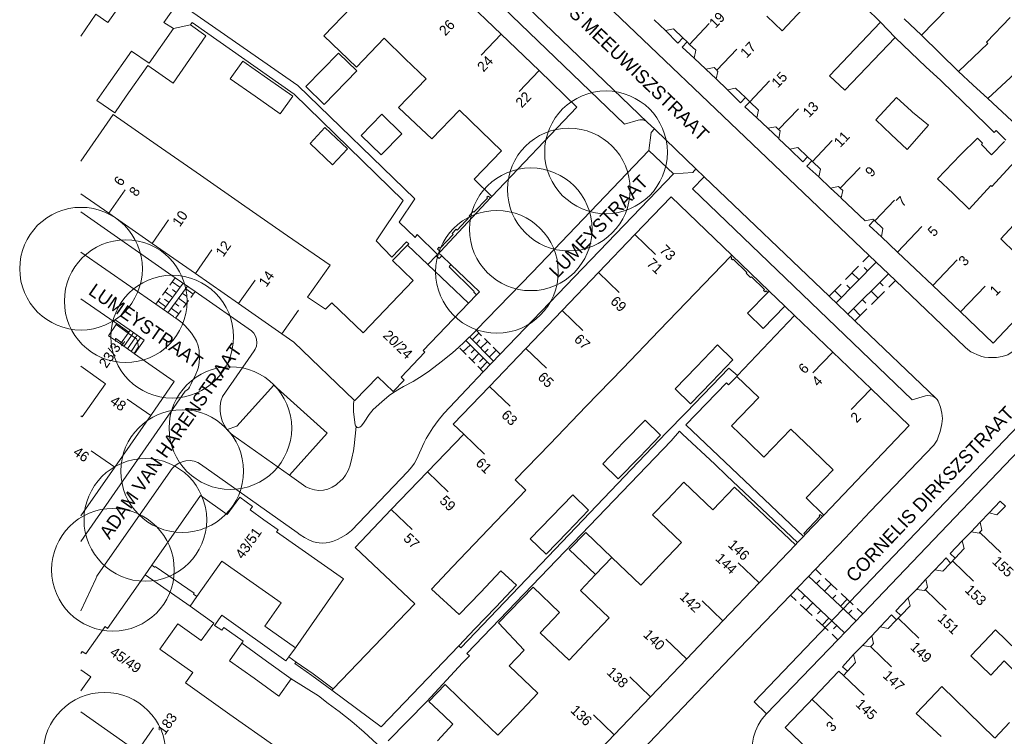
# Model space of a CAD drawing. Header units: metres. Extents: x 134994 to 136506, y 457393 to 459006.
# Tile 82 of 171: x 134994 to 135096, y 458319 to 458394. Entities that reach past the tile are written whole.
import ezdxf
from ezdxf.enums import TextEntityAlignment as Align

# ---------------------------------------------------------------- set-up
doc = ezdxf.new("R2010")
doc.units = ezdxf.units.M
for name, color, linetype, lineweight in [('B-WE-GR-BOOM-S', 250, 'Continuous', 13), ('B-WE-KG_BEBOUWING', 251, 'Continuous', 20), ('B-WE-KG_BEBOUWING TUSSENMUUR', 251, 'Continuous', 5), ('B-WE-KG_HUISNR', 251, 'Continuous', 5), ('B-WE-KG_ONDERGROND_REST', 251, 'Continuous', 5), ('B-WE-KG_STRAATNAAM', 251, 'Continuous', 5)]:
    doc.layers.add(name, color=color, linetype=linetype, lineweight=lineweight)
doc.styles.add('Styledgn000', font='dgn000.shx')

# ---------------------------------------------------------------- blocks, each defined once
blk = doc.blocks.new('SGR-BOOM_02')
blk.add_circle((0, 0), 6.4)

msp = doc.modelspace()

# ---------------------------------------------------------------- linework, layer by layer
at = {"layer": 'B-WE-KG_BEBOUWING', "flags": 128}
for points in [[(135000, 458392.36), (135001.58, 458394.63), (135002.82, 458393.77), (135003.15, 458394.25), (135006.21, 458398.63), (135009.26, 458403.01), (135008.02, 458403.88), (135011.19, 458408.4), (135006.94, 458411.35), (135007.82, 458412.66), (135008.89, 458411.61), (135012.03, 458414.91), (135017.51, 458409.71), (135015.5, 458407.6), (135017.11, 458406.07), (135019.12, 458408.18), (135020.02, 458407.32)], [(135071.58, 458394.44), (135073.18, 458392.92), (135078.5, 458398.6)], [(135093.06, 458397.99), (135087.69, 458392.44), (135085.91, 458394.16)], [(135039.91, 458396.35), (135043.86, 458392.55), (135047.81, 458388.76), (135051.76, 458384.96), (135042.87, 458375.64), (135041.03, 458377.43), (135043.87, 458380.41), (135041.78, 458382.43), (135039.51, 458384.62), (135036.61, 458381.63), (135034.95, 458383.21), (135033.15, 458384.91), (135036.03, 458387.91), (135033.85, 458390), (135031.64, 458392.13), (135028.75, 458389.11), (135027.05, 458390.74), (135025.36, 458392.37), (135028.23, 458395.37)], [(135081.85, 458395.33), (135083.42, 458393.8), (135078.11, 458388.22), (135079.69, 458386.72), (135084.95, 458392.22), (135086.58, 458390.65), (135088.14, 458389.15), (135089.73, 458387.74), (135089.84, 458387.64), (135093.1, 458384.46), (135094.7, 458382.89), (135095.28, 458382.31), (135095.48, 458382.51), (135096.5, 458381.49)], [(135106.21, 458371.97), (135095.17, 458360.34), (135091.76, 458363.59), (135088.87, 458366.34), (135085.2, 458369.83), (135083.52, 458371.42), (135082.25, 458372.61), (135082.76, 458373.16), (135082.63, 458373.28), (135081.81, 458373.1), (135079.31, 458375.45), (135079.32, 458375.49), (135079.49, 458376.25), (135079.22, 458376.5), (135079.05, 458376.66), (135078.2, 458376.5), (135077, 458377.67), (135077.18, 458378.48), (135076.33, 458379.29), (135076.27, 458379.35), (135075.82, 458379.77), (135074.8, 458380.75), (135073.95, 458380.57), (135072.82, 458381.64), (135072.83, 458381.67), (135072.95, 458382.47), (135072.8, 458382.62), (135072.51, 458382.91), (135071.67, 458382.74), (135070.51, 458383.83), (135070.68, 458384.64), (135069.79, 458385.51), (135069.34, 458385.94), (135068.3, 458386.94), (135067.48, 458386.74), (135066.29, 458387.9), (135066.46, 458388.68), (135066.27, 458388.88), (135066.06, 458389.09), (135065.22, 458388.92), (135064, 458390.07), (135064.15, 458390.88), (135063.49, 458391.5), (135063.24, 458391.75), (135062.8, 458392.17), (135061.83, 458393.1), (135060.98, 458392.96), (135059.81, 458394.07)], [(135100.28, 458391.11), (135094.63, 458385.85), (135093.06, 458387.29), (135091.56, 458388.66), (135094.63, 458391.57), (135094.47, 458391.71), (135096.95, 458394.29)], [(135060.98, 458392.96), (135062.28, 458391.63), (135062.8, 458392.17)], [(135063.24, 458391.75), (135062.72, 458391.21), (135064, 458390.07)], [(135067.48, 458386.74), (135068.82, 458385.4), (135069.34, 458385.94)], [(135000, 458379.32), (135003.38, 458384.17), (135007.96, 458380.99), (135012.48, 458377.86), (135017.12, 458374.63), (135021.57, 458371.54), (135026, 458368.47), (135023.65, 458365.13), (135025.54, 458363.87), (135026.2, 458364.55), (135029.46, 458361.4), (135034.67, 458366.88), (135032.51, 458368.94), (135034.09, 458370.57), (135036.21, 458368.55), (135037.08, 458369.45)], [(135029.24, 458382), (135031.4, 458384.21), (135033.48, 458382.17), (135031.33, 458379.96), (135029.24, 458382)], [(135023.92, 458381.17), (135025.46, 458382.83), (135027.81, 458380.59), (135026.27, 458378.93), (135023.92, 458381.17)], [(135096.37, 458381.35), (135095.01, 458379.99), (135093.95, 458381.05), (135094.08, 458381.19), (135093.54, 458381.73), (135091.77, 458379.97), (135089.37, 458377.48), (135091, 458375.93), (135092.69, 458374.32), (135094.92, 458376.78), (135095.05, 458376.66), (135097.39, 458379.24)], [(135076.27, 458379.35), (135075.75, 458378.8), (135077, 458377.67)], [(135000, 458375.9), (135002.92, 458373.88), (135007.43, 458370.74), (135011.95, 458367.6), (135016.46, 458364.46), (135020.98, 458361.32), (135022.21, 458360.43), (135028.53, 458354.39), (135028.58, 458354.35), (135030.97, 458356.82), (135032.6, 458355.28), (135033.73, 458356.47), (135033.41, 458356.78), (135035.9, 458359.4), (135035.71, 458359.57), (135040.45, 458364.5), (135041.27, 458365.36), (135041.58, 458365.68), (135038.59, 458368.54), (135038.42, 458368.3), (135041.03, 458365.73), (135041.01, 458365.67), (135041.27, 458365.36)], [(135098.2, 458373.61), (135095.97, 458371.2), (135097.55, 458369.69)], [(135083.52, 458371.42), (135083.68, 458372.3), (135082.83, 458373.09), (135082.76, 458373.16)], [(135037.66, 458369.43), (135037.35, 458369.73), (135037.21, 458369.59), (135037.08, 458369.45), (135037.39, 458369.15), (135037.66, 458369.43), (135038.59, 458368.54)], [(135005.55, 458359.27), (135004.13, 458360.25), (135002.88, 458361.11), (135003.67, 458362.27), (135004.93, 458361.39), (135005.82, 458360.77), (135005.89, 458360.66), (135006.01, 458359.95), (135005.96, 458359.85), (135005.55, 458359.27), (135005.61, 458359.23), (135009.74, 458356.32), (135007.29, 458352.8), (135003.54, 458347.41), (135000, 458342.33)], [(135000, 458357.92), (135002.57, 458356.11), (135000.15, 458352.66), (135000, 458352.77)], [(135037.22, 458318.87), (135038.81, 458320.59), (135037.82, 458321.52), (135036.32, 458322.95), (135038.02, 458324.72), (135039.51, 458323.29), (135043.52, 458319.46), (135045.42, 458321.45), (135047.67, 458323.82), (135044.67, 458326.68), (135046.24, 458328.33), (135043.58, 458331.15), (135047.19, 458334.9), (135049.95, 458332.25), (135047.93, 458330.12), (135050.94, 458327.26), (135053.08, 458329.52), (135055.13, 458331.68), (135052.12, 458334.54), (135053.7, 458336.2), (135055.41, 458337.98), (135058.43, 458335.11), (135060.51, 458337.29), (135062.66, 458339.55), (135059.64, 458342.42), (135061.19, 458344.04), (135062.92, 458345.85), (135065.92, 458342.94), (135068.2, 458345.33), (135074.54, 458339.29), (135070.76, 458335.33), (135066.98, 458331.37), (135063.21, 458327.41), (135059.43, 458323.44), (135055.65, 458319.48), (135051.88, 458315.52)], [(135020.11, 458318.41), (135015.55, 458321.62), (135010.91, 458324.9), (135011.69, 458326), (135008.25, 458328.42), (135010.11, 458331.06), (135012.57, 458329.32), (135013.86, 458331.14), (135011.4, 458332.89), (135012.11, 458333.9), (135014.72, 458337.61), (135020.9, 458333.27), (135019.18, 458330.82), (135022.39, 458328.56), (135027.41, 458335.75), (135020.42, 458340.67), (135020.58, 458340.87), (135019.09, 458341.91), (135017.66, 458342.94), (135017.92, 458343.31), (135016.58, 458344.27), (135015.28, 458342.47), (135012.49, 458344.45), (135007.41, 458337.18), (135007.7, 458336.96), (135007.71, 458336.97), (135007.77, 458337.05), (135011.82, 458334.26), (135011.75, 458334.17), (135012.11, 458333.9)], [(135094.75, 458342.64), (135095.92, 458343.87), (135096.45, 458343.35), (135095.57, 458342.44), (135094.75, 458342.64), (135093.82, 458341.68), (135094.01, 458340.83), (135093.8, 458340.62), (135093.71, 458340.53), (135092.87, 458340.67), (135091.95, 458339.73), (135092.16, 458338.93), (135091.2, 458337.9), (135090.72, 458337.4), (135089.92, 458336.54), (135089.11, 458336.71), (135088.15, 458335.71), (135088.34, 458334.87), (135088.2, 458334.72), (135088.02, 458334.53), (135087.19, 458334.66), (135086.31, 458333.78), (135086.52, 458332.93), (135085.53, 458331.92), (135085.1, 458331.48), (135085.02, 458331.41), (135084.21, 458330.58), (135083.39, 458330.74), (135082.51, 458329.81), (135082.71, 458329), (135082.55, 458328.83), (135082.39, 458328.66), (135081.56, 458328.82), (135080.62, 458327.85), (135080.83, 458327.02), (135079.97, 458326.11), (135079.57, 458325.68), (135079.08, 458326.13), (135079, 458326.06), (135076.5, 458323.43), (135073.47, 458320.26), (135082.3, 458311.79)], [(135053.7, 458336.2), (135050.96, 458338.82), (135052.67, 458340.6), (135055.41, 458337.98)], [(135091.2, 458337.9), (135090.71, 458338.41), (135091.95, 458339.73)], [(135089.11, 458336.71), (135090.27, 458337.94), (135090.72, 458337.4)], [(135007.41, 458337.18), (135006.71, 458336.19), (135002.79, 458330.59), (135002.53, 458330.77), (135000.52, 458327.93), (135000.15, 458328.19), (135000, 458327.97)], [(135085.53, 458331.92), (135085.01, 458332.43), (135086.31, 458333.78)], [(135083.39, 458330.74), (135084.59, 458331.99), (135085.1, 458331.48)], [(135099.77, 458323.83), (135096.31, 458327.22), (135094.95, 458325.72), (135092.86, 458327.73), (135094.22, 458329.15), (135095.43, 458330.42), (135098.82, 458327.15)], [(135079.97, 458326.11), (135079.47, 458326.58), (135080.62, 458327.85)], [(135000, 458324.08), (135001.04, 458325.54), (135000, 458326.28)], [(135089.77, 458319.3), (135087.13, 458321.72), (135088.57, 458323.22), (135089.81, 458324.53), (135095.32, 458319.18)], [(135000, 458321.87), (135005.87, 458317.75)], [(135095.36, 458319.14), (135096.9, 458320.76)]]:
    msp.add_lwpolyline(points, dxfattribs=at)
for points in [[(135009.66, 458393.16), (135007.13, 458389.54), (135005.29, 458390.79), (135002.89, 458387.37), (135001.67, 458385.63), (135003.55, 458384.37), (135004.74, 458386.08), (135006.99, 458389.3), (135009.64, 458387.45), (135013.05, 458392.37), (135011.43, 458393.52)], [(135015.58, 458387.91), (135016.89, 458389.75), (135019.48, 458387.93), (135022.1, 458386.09), (135020.79, 458384.25), (135018.19, 458386.08)], [(135026.87, 458390.59), (135028.78, 458388.72), (135025.38, 458385.24), (135023.47, 458387.1)], [(135084.54, 458382.09), (135086.19, 458380.52), (135088.43, 458383.07), (135086.77, 458384.42), (135086.65, 458384.52), (135085.11, 458385.94), (135082.93, 458383.62)], [(135067.76, 458369.37), (135064.12, 458365.59), (135060.33, 458361.65), (135056.53, 458357.7), (135052.73, 458353.76), (135048.93, 458349.81), (135045.32, 458346.07), (135046.42, 458345.02), (135042.54, 458340.95), (135038.77, 458336.99), (135036.58, 458334.69), (135039.47, 458332.03), (135041.68, 458334.34), (135043.83, 458336.58), (135045.46, 458335.08), (135043.28, 458332.81), (135041.1, 458330.53), (135039.42, 458328.77), (135031.33, 458320.33), (135026.2, 458324.15), (135026.33, 458324.29), (135034.83, 458333.14), (135028.62, 458339.04), (135032.39, 458342.97), (135036.17, 458346.9), (135039.94, 458350.83), (135038.85, 458351.9), (135042.62, 458355.83), (135046.41, 458359.79), (135050.2, 458363.74), (135053.99, 458367.69), (135057.78, 458371.65), (135061.57, 458375.6), (135067.9, 458369.52)], [(135073.44, 458364.18), (135071.8, 458365.77), (135071.67, 458365.63), (135069.55, 458363.45), (135071.19, 458361.86)], [(135068.5, 458356.97), (135068.42, 458356.89), (135068.45, 458356.86), (135070.73, 458354.68), (135067.87, 458351.71), (135069.61, 458350.05), (135071.27, 458348.45), (135074.08, 458351.37), (135076.31, 458349.23), (135078.49, 458347.13), (135075.66, 458344.19), (135077.53, 458342.4), (135086.42, 458351.73), (135082.44, 458355.56), (135078.45, 458359.4), (135074.47, 458363.23)], [(135062.01, 458355.56), (135063.61, 458354), (135065.83, 458356.31), (135068.03, 458358.6), (135066.43, 458360.16), (135064.22, 458357.86)], [(135054.44, 458347.76), (135056.05, 458346.18), (135058.27, 458348.46), (135060.47, 458350.73), (135058.86, 458352.31), (135056.65, 458350.04)], [(135046.89, 458339.94), (135048.55, 458338.33), (135050.76, 458340.62), (135052.97, 458342.9), (135051.31, 458344.51), (135049.1, 458342.23)], [(135019.38, 458327.18), (135021.94, 458325.34), (135020.66, 458323.53), (135018.09, 458325.38), (135015.52, 458327.22), (135016.8, 458329.03)]]:
    msp.add_lwpolyline(points, close=True, dxfattribs=at)
at = {"layer": 'B-WE-KG_BEBOUWING'}
for points in [[(135069.79, 458385.51), (135069.26, 458384.98), (135070.51, 458383.83)], [(135073.95, 458380.57), (135075.31, 458379.23), (135075.82, 458379.77)], [(135036.21, 458368.55), (135040.45, 458364.5)], [(135003.67, 458362.27), (135003.74, 458362.37), (135003.47, 458362.56), (135000, 458364.97)], [(135006.71, 458336.19), (135011.4, 458332.89)]]:
    msp.add_lwpolyline(points, dxfattribs=at)
at = {"layer": 'B-WE-KG_BEBOUWING TUSSENMUUR'}
for p, q in [((135063.49, 458391.5), (135065.56, 458393.67)), ((135043.85, 458392.55), (135041.78, 458390.38)), ((135066.35, 458388.81), (135068.42, 458390.98)), ((135047.81, 458388.76), (135045.73, 458386.59)), ((135069.79, 458385.51), (135071.86, 458387.68)), ((135072.8, 458382.62), (135074.87, 458384.79)), ((135076.33, 458379.29), (135078.4, 458381.46)), ((135079.22, 458376.5), (135081.29, 458378.67)), ((135002.92, 458373.88), (135004.63, 458376.34)), ((135082.83, 458373.09), (135084.9, 458375.26)), ((135007.43, 458370.74), (135009.15, 458373.21)), ((135085.2, 458369.83), (135087.75, 458372.51)), ((135057.78, 458371.65), (135059.95, 458369.57)), ((135011.95, 458367.6), (135013.66, 458370.07)), ((135088.87, 458366.34), (135091.44, 458369.04)), ((135053.99, 458367.69), (135056.16, 458365.62)), ((135016.46, 458364.46), (135018.18, 458366.92)), ((135091.76, 458363.59), (135094.33, 458366.29)), ((135020.98, 458361.32), (135022.69, 458363.78)), ((135050.2, 458363.74), (135052.37, 458361.66)), ((135046.41, 458359.79), (135048.58, 458357.71)), ((135078.45, 458359.4), (135076.38, 458357.24)), ((135042.62, 458355.83), (135044.79, 458353.76)), ((135082.44, 458355.57), (135080.36, 458353.4)), ((135007.29, 458352.8), (135004.83, 458354.51)), ((135039.94, 458350.83), (135042.11, 458348.76)), ((135003.54, 458347.41), (135001.08, 458349.12)), ((135036.17, 458346.9), (135038.33, 458344.83)), ((135032.39, 458342.97), (135034.56, 458340.9)), ((135093.81, 458340.57), (135095.98, 458338.5)), ((135070.76, 458335.34), (135068.58, 458337.41)), ((135090.96, 458337.59), (135093.13, 458335.52)), ((135088.11, 458334.62), (135090.28, 458332.54)), ((135066.98, 458331.38), (135064.81, 458333.45)), ((135085.27, 458331.64), (135087.43, 458329.57)), ((135063.2, 458327.41), (135061.03, 458329.48)), ((135082.42, 458328.66), (135084.58, 458326.59)), ((135059.43, 458323.45), (135057.26, 458325.52)), ((135079.57, 458325.68), (135081.73, 458323.61)), ((135076.27, 458323.2), (135078.44, 458321.12)), ((135055.65, 458319.49), (135053.48, 458321.56)), ((135005.87, 458317.75), (135007.59, 458320.21))]:
    msp.add_line(p, q, dxfattribs=at)
at = {"layer": 'B-WE-KG_ONDERGROND_REST'}
for p, q in [((135083.42, 458393.8), (135084.95, 458392.22)), ((135091.56, 458388.66), (135087.69, 458392.44)), ((135065.22, 458388.92), (135066.29, 458387.9)), ((135098.61, 458382.11), (135094.63, 458385.85)), ((135059.85, 458382.68), (135059.12, 458383.36)), ((135059.85, 458382.68), (135059.95, 458382.59)), ((135059.95, 458382.59), (135064.17, 458378.5)), ((135071.67, 458382.74), (135072.83, 458381.67)), ((135059.26, 458380.44), (135061.82, 458378)), ((135065.02, 458377.67), (135064.17, 458378.5)), ((135122.74, 458377.83), (135070.25, 458322.93)), ((135078.2, 458376.5), (135079.32, 458375.49)), ((135042.73, 458375.49), (135037.51, 458369.91)), ((135042.73, 458375.49), (135042.87, 458375.64)), ((135037.35, 458369.73), (135037.51, 458369.91)), ((135071.8, 458365.77), (135067.9, 458369.52)), ((135081.58, 458368.82), (135082.24, 458369.49)), ((135078.79, 458364.53), (135082.96, 458368.79)), ((135079.77, 458366.97), (135081.13, 458368.35)), ((135082.07, 458367.89), (135081.71, 458368.23)), ((135009.29, 458366.4), (135009.85, 458367.16)), ((135084.26, 458367.55), (135080.03, 458363.35)), ((135081.17, 458366.96), (135080.45, 458367.66)), ((135008.53, 458365.35), (135009.06, 458366.09)), ((135008.64, 458363.81), (135010.67, 458366.59)), ((135011.11, 458366.29), (135009.08, 458363.51)), ((135010.33, 458366.16), (135009.54, 458366.73)), ((135010.91, 458366.02), (135011.72, 458365.43)), ((135078.07, 458365.22), (135079.32, 458366.5)), ((135080.26, 458366.04), (135079.9, 458366.39)), ((135083.37, 458366.67), (135083.72, 458366.32)), ((135084.99, 458366.87), (135084.3, 458366.19)), ((135007.82, 458364.39), (135008.28, 458365.02)), ((135009.59, 458365.11), (135008.78, 458365.7)), ((135009.96, 458365.62), (135009.56, 458365.92)), ((135010.18, 458365.02), (135010.99, 458364.43)), ((135010.57, 458365.55), (135011.03, 458365.22)), ((135011.93, 458365.72), (135011.48, 458365.11)), ((135079.36, 458365.11), (135078.64, 458365.81)), ((135082.45, 458365.76), (135083.16, 458365.05)), ((135083.84, 458365.73), (135082.47, 458364.37)), ((135008.86, 458364.11), (135008.05, 458364.7)), ((135009.2, 458364.58), (135008.74, 458364.91)), ((135009.44, 458363.97), (135010.23, 458363.39)), ((135009.8, 458364.5), (135010.21, 458364.21)), ((135011.24, 458364.77), (135010.7, 458364.04)), ((135073.44, 458364.18), (135074.47, 458363.23)), ((135080.62, 458363.94), (135081.32, 458363.23)), ((135081.54, 458364.85), (135081.89, 458364.49)), ((135010.48, 458363.73), (135009.92, 458362.97)), ((135082.01, 458363.91), (135080.75, 458362.66)), ((135003.74, 458362.37), (135005, 458361.49)), ((135004.13, 458360.25), (135004.93, 458361.39)), ((135004.5, 458360), (135005.3, 458361.13)), ((135004.88, 458359.75), (135005.67, 458360.88)), ((135005, 458361.49), (135004.93, 458361.39)), ((135005.14, 458361.69), (135005, 458361.49)), ((135005.51, 458361.44), (135005.3, 458361.13)), ((135005.88, 458361.18), (135005.67, 458360.88)), ((135006.25, 458360.92), (135005.92, 458360.46)), ((135040.54, 458360.98), (135043.05, 458358.45)), ((135040.83, 458360.69), (135041.54, 458361.4)), ((135041.26, 458361.67), (135041.81, 458361.11)), ((135005.24, 458359.48), (135005.92, 458360.46)), ((135040.6, 458360.14), (135039.9, 458359.45)), ((135042.69, 458358.07), (135040.16, 458360.61)), ((135041.23, 458360.28), (135041.64, 458360.68)), ((135041.7, 458359.81), (135042.41, 458360.52)), ((135042.11, 458360.82), (135042.75, 458360.18)), ((135043.02, 458359.9), (135043.75, 458359.17)), ((135040.2, 458359.15), (135039.53, 458359.82)), ((135041.11, 458358.24), (135040.47, 458358.88)), ((135041.07, 458359.69), (135040.71, 458359.34)), ((135041.52, 458359.24), (135040.81, 458358.53)), ((135042.15, 458359.36), (135042.5, 458359.71)), ((135042.62, 458358.92), (135043.32, 458359.61)), ((135086.01, 458336.74), (135107.38, 458359.11)), ((135041.99, 458357.35), (135041.4, 458357.94)), ((135041.98, 458358.77), (135041.58, 458358.37)), ((135042.39, 458358.37), (135041.68, 458357.66)), ((135077.37, 458342.24), (135077.53, 458342.4)), ((135075.57, 458340.37), (135077.37, 458342.24)), ((135092.87, 458340.67), (135093.82, 458341.68)), ((135074.77, 458339.53), (135074.54, 458339.29)), ((135074.77, 458339.53), (135075.39, 458340.18)), ((135076.63, 458336.76), (135077.23, 458336.18)), ((135075.93, 458336.03), (135080.87, 458331.39)), ((135076.76, 458335.26), (135077.1, 458335.62)), ((135077.59, 458334.48), (135078.27, 458335.21)), ((135077.65, 458335.79), (135078.9, 458334.62)), ((135087.19, 458334.66), (135088.15, 458335.71)), ((135079.67, 458330.14), (135074.72, 458334.77)), ((135079.31, 458334.23), (135080.56, 458333.06)), ((135074.64, 458333.48), (135074.03, 458334.05)), ((135075.53, 458334.02), (135075.18, 458333.65)), ((135076.36, 458333.24), (135075.68, 458332.51)), ((135078.42, 458333.7), (135078.76, 458334.06)), ((135079.25, 458332.91), (135079.94, 458333.64)), ((135076.3, 458331.92), (135075.05, 458333.09)), ((135077.19, 458332.45), (135076.85, 458332.09)), ((135080.08, 458332.13), (135080.43, 458332.5)), ((135080.98, 458332.67), (135081.57, 458332.11)), ((135077.97, 458330.36), (135076.72, 458331.53)), ((135078.03, 458331.67), (135077.34, 458330.94)), ((135078.86, 458330.89), (135078.52, 458330.53)), ((135078.97, 458329.41), (135078.39, 458329.97)), ((135081.56, 458328.82), (135082.51, 458329.81)), ((135070.25, 458322.93), (135071.54, 458321.67))]:
    msp.add_line(p, q, dxfattribs=at)
at = {"layer": 'B-WE-KG_ONDERGROND_REST', "flags": 128}
for points in [[(135059.12, 458383.36), (135058.97, 458383.48), (135058.81, 458383.57), (135058.65, 458383.61), (135058.32, 458383.61), (135058.14, 458383.58), (135056.73, 458383.18), (135030.45, 458408.44), (135013.57, 458424.53), (135014.51, 458425.52), (135014.64, 458425.68), (135014.69, 458425.87), (135014.66, 458426.07), (135014.55, 458426.24)], [(135017.11, 458406.07), (135017.26, 458405.89), (135016.54, 458404.94), (135008.65, 458393.79), (135009.66, 458393.16)], [(135082.24, 458369.49), (135043.4, 458406.57)], [(135037.21, 458369.59), (135035.09, 458371.66), (135034.87, 458371.37), (135033.21, 458372.94), (135034.84, 458375.37), (135022.65, 458387.19), (135010.89, 458395.37), (135017.93, 458405.3), (135018.08, 458405.14)], [(135039.38, 458402.35), (135059.12, 458383.36)], [(135034.09, 458370.57), (135034.21, 458370.7), (135033.98, 458370.91), (135032.44, 458369.29), (135030.81, 458371.01), (135033.61, 458375.21), (135022.26, 458386.32), (135011.6, 458393.77), (135011.43, 458393.52)], [(135059.26, 458380.44), (135059.5, 458382.31), (135059.85, 458382.68)], [(135041.25, 458361.68), (135047.07, 458367.69), (135059.26, 458380.44)], [(135061.82, 458378), (135063.83, 458378.15), (135064.17, 458378.5)], [(135043.75, 458359.17), (135061.82, 458378)], [(135089.21, 458354.59), (135089.1, 458354.68), (135088.88, 458354.79), (135088.64, 458354.84), (135088.38, 458354.86), (135088.12, 458354.83), (135086.74, 458354.42), (135063.82, 458376.43), (135065.02, 458377.67)], [(135065.02, 458377.67), (135078.07, 458365.22)], [(135037.51, 458369.91), (135037.22, 458370.15), (135037.36, 458370.33), (135037.48, 458370.24), (135038.83, 458371.67), (135038.74, 458371.76), (135039.17, 458372.22), (135039.26, 458372.13), (135040.59, 458373.53), (135040.51, 458373.62), (135040.92, 458374.06), (135041.01, 458373.98), (135042.42, 458375.47), (135042.35, 458375.55), (135042.48, 458375.66), (135042.73, 458375.49)], [(135009.85, 458367.16), (135000, 458374.03)], [(135000, 458369.84), (135007.82, 458364.39)], [(135067.76, 458369.37), (135067.92, 458369.22), (135067.85, 458369.14), (135067.98, 458369.01), (135068.06, 458369.08), (135069.49, 458367.72), (135069.41, 458367.62), (135069.88, 458367.19), (135069.96, 458367.26), (135071.34, 458365.94), (135071.22, 458365.84), (135071.38, 458365.7), (135071.49, 458365.8), (135071.67, 458365.63)], [(135084.98, 458366.86), (135082.24, 458369.49)], [(135011.93, 458365.72), (135009.85, 458367.16)], [(135098.68, 458360.7), (135098.01, 458360), (135096.7, 458359.12), (135096.12, 458358.95), (135095.52, 458358.85), (135094.91, 458358.84), (135094.7, 458358.85), (135094.29, 458358.89), (135093.99, 458358.95), (135093.53, 458359.1), (135093.08, 458359.31), (135092.85, 458359.44), (135092.55, 458359.66), (135092.26, 458359.91), (135084.98, 458366.86)], [(135015.25, 458351.33), (135015.24, 458351.34), (135014.95, 458351.77), (135014.73, 458352.24), (135014.59, 458352.74), (135014.52, 458353.25), (135014.53, 458353.77), (135014.62, 458354.28), (135014.79, 458354.77), (135018.09, 458359.52), (135018.2, 458359.7), (135018.32, 458360.03), (135018.37, 458360.38), (135018.33, 458360.74), (135018.22, 458361.07), (135018.04, 458361.38), (135017.79, 458361.63), (135011.93, 458365.72)], [(135078.07, 458365.22), (135080.75, 458362.66)], [(135007.82, 458364.39), (135009.67, 458363.1), (135009.71, 458363.05), (135009.9, 458362.94)], [(135009.9, 458362.94), (135010.15, 458362.78), (135010.57, 458362.45), (135010.83, 458362.2), (135011.17, 458361.83), (135011.55, 458361.38), (135011.87, 458360.89), (135012.05, 458360.53), (135012.23, 458360.05), (135012.33, 458359.56), (135012.36, 458359.24), (135012.37, 458358.81), (135012.34, 458358.33), (135012.26, 458357.84), (135012.17, 458357.52), (135011.99, 458357.09), (135011.49, 458356.04), (135011.32, 458355.73), (135011.22, 458355.58), (135011.1, 458355.45), (135010.96, 458355.36), (135010.89, 458355.34), (135000, 458339.66)], [(135005.14, 458361.69), (135003.59, 458362.76), (135003.47, 458362.56)], [(135080.75, 458362.66), (135089.21, 458354.59)], [(135005.14, 458361.69), (135006.62, 458360.66), (135005.61, 458359.23)], [(135039.42, 458359.93), (135039.97, 458360.42), (135041.13, 458361.55), (135041.25, 458361.68)], [(135028.71, 458351.64), (135028.83, 458351.54), (135028.92, 458351.51), (135029.01, 458351.53), (135029.1, 458351.57), (135029.27, 458351.72), (135029.57, 458352.1), (135030.09, 458352.88), (135030.36, 458353.25), (135030.49, 458353.4), (135031.39, 458354.21), (135032.18, 458354.86), (135032.53, 458355.12), (135033.08, 458355.47), (135033.65, 458355.8), (135034.68, 458356.34), (135035.7, 458357), (135036.37, 458357.46), (135037.59, 458358.37), (135038.76, 458359.34), (135039.42, 458359.93)], [(135041.99, 458357.35), (135043.75, 458359.17)], [(135000, 458332.43), (135001.55, 458335.77), (135001.67, 458336.02), (135001.82, 458336.25), (135009.52, 458347.25), (135009.82, 458347.55), (135010.17, 458347.8), (135010.56, 458347.97), (135010.97, 458348.07), (135011.39, 458348.08), (135011.81, 458348.02), (135012.21, 458347.88), (135012.49, 458347.73), (135022.57, 458340.59), (135022.87, 458340.35), (135023.34, 458340.06), (135023.85, 458339.8), (135024.28, 458339.63), (135024.61, 458339.54), (135024.87, 458339.5), (135025.24, 458339.47), (135025.61, 458339.5), (135025.96, 458339.57), (135026.27, 458339.66), (135026.79, 458339.86), (135027.17, 458340.05), (135027.73, 458340.39), (135028.25, 458340.81), (135034.13, 458346.94), (135034.54, 458347.45), (135034.81, 458347.82), (135035.03, 458348.21), (135035.81, 458349.98), (135036.01, 458350.38), (135036.36, 458350.95), (135036.73, 458351.51), (135037.28, 458352.27), (135037.87, 458352.99), (135040.26, 458355.54), (135041.99, 458357.35)], [(135068.5, 458356.97), (135067.59, 458357.74), (135063.16, 458353.12), (135061.05, 458350.97), (135048.77, 458338.1), (135039.64, 458328.56), (135039.42, 458328.77)], [(135075.39, 458340.18), (135063.11, 458351.8), (135067.37, 458356.19), (135067.58, 458355.98), (135068.45, 458356.86)], [(135021.77, 458346.56), (135025.71, 458350.96), (135020.13, 458355.97), (135016.29, 458351.69), (135015.25, 458351.33)], [(135028.71, 458351.64), (135028.67, 458351.7), (135028.62, 458351.81), (135028.57, 458352.07), (135028.46, 458353.2), (135028.44, 458353.76), (135028.46, 458354.05), (135028.53, 458354.39)], [(135089.21, 458354.59), (135089.35, 458354.45), (135089.44, 458354.27), (135089.67, 458353.66), (135089.83, 458353.04), (135089.88, 458352.49), (135089.83, 458351.93), (135089.8, 458351.74), (135089.65, 458351.13), (135089.45, 458350.53), (135089.32, 458350.23), (135089.2, 458350.01), (135088.99, 458349.71), (135082.36, 458342.77), (135079.74, 458340), (135076.63, 458336.76)], [(135028.71, 458351.64), (135028.5, 458349.62), (135028.43, 458349.11), (135028.28, 458348.35), (135028.08, 458347.6), (135027.92, 458347.14), (135027.76, 458346.81), (135027.62, 458346.57), (135027.35, 458346.23), (135027.02, 458345.9), (135026.77, 458345.69), (135026.62, 458345.57), (135026.21, 458345.31), (135025.77, 458345.12), (135025.31, 458345.02), (135024.83, 458344.98), (135024.36, 458345.03), (135023.89, 458345.16), (135023.46, 458345.36), (135021.77, 458346.56)], [(135021.77, 458346.56), (135015.87, 458350.73), (135015.6, 458350.96), (135015.25, 458351.33)], [(135040.28, 458327.96), (135061.57, 458350.16), (135062.45, 458351.17), (135062.78, 458350.83), (135066.14, 458347.73), (135067.35, 458346.55), (135074.77, 458339.53)], [(135077.37, 458342.24), (135077.13, 458342.47), (135077.02, 458342.33), (135077.08, 458342.27), (135075.44, 458340.49), (135075.57, 458340.37)], [(135075.57, 458340.37), (135075.39, 458340.18)], [(135076.63, 458336.76), (135074.03, 458334.05)], [(135081.57, 458332.11), (135086.01, 458336.74)], [(135074.03, 458334.05), (135067.78, 458327.54), (135050.8, 458309.76), (135045.76, 458304.47)], [(135078.97, 458329.41), (135081.57, 458332.11)], [(135021.4, 458327.22), (135014.72, 458331.97), (135013.96, 458330.9), (135014.71, 458330.41), (135014.93, 458330.67), (135016.93, 458329.25), (135016.8, 458329.03)], [(135071.54, 458321.67), (135078.97, 458329.41)], [(135022.39, 458328.56), (135021.7, 458327.62)], [(135021.7, 458327.62), (135021.4, 458327.22)], [(135022.48, 458327.07), (135021.7, 458327.62)], [(135026.2, 458324.15), (135024.1, 458325.68), (135022.34, 458326.92), (135022.48, 458327.07)], [(135022.48, 458327.07), (135024.23, 458325.84), (135026.33, 458324.29)], [(135032.06, 458318.86), (135036.08, 458322.97), (135039.82, 458326.99), (135040.54, 458327.72), (135040.28, 458327.96)], [(135021.94, 458325.34), (135024.78, 458323.54), (135025.81, 458322.74), (135026.94, 458321.93), (135028.28, 458320.87), (135029.57, 458319.75), (135031.33, 458318.12), (135032.26, 458317.4)], [(135072.78, 458312.81), (135072.73, 458312.82), (135072.54, 458312.91), (135072.45, 458312.99), (135071.29, 458314.13), (135070.9, 458314.72), (135070.57, 458315.35), (135070.32, 458316.02), (135070.14, 458316.71), (135070.12, 458316.86), (135070.04, 458317.57), (135070.04, 458318.28), (135070.05, 458318.43), (135070.06, 458318.62), (135070.18, 458319.26), (135070.38, 458319.88), (135070.65, 458320.48), (135070.99, 458321.03), (135071.26, 458321.38), (135071.54, 458321.67)]]:
    msp.add_lwpolyline(points, dxfattribs=at)

# ---------------------------------------------------------------- block references
at = {"layer": 'B-WE-GR-BOOM-S'}
for p in [(135054.79, 458380.24), (135050.91, 458376.35), (135046.94, 458372.21), (135000.02, 458368.1), (135043.41, 458367.77), (135004.68, 458364.71), (135009.53, 458361.01), (135015.6, 458351.48), (135010.57, 458346.99), (135006.73, 458341.9), (135003.35, 458336.7), (135002.47, 458317.51)]:
    msp.add_blockref('SGR-BOOM_02', p, dxfattribs=at)

# ---------------------------------------------------------------- texts
at = {"layer": 'B-WE-KG_HUISNR', "linetype": 'Continuous', "style": 'Styledgn000'}
for s, height, rotation, p in [('19', 1.054, 46.3587, (135065.82, 458393.47)), ('17', 1.054, 46.3587, (135069.07, 458390.36)), ('15', 1.054, 46.3587, (135072.33, 458387.25)), ('13', 1.054, 46.3587, (135075.59, 458384.15)), ('11', 1.054, 46.3587, (135078.84, 458381.04)), ('9', 1.05, 46.3587, (135082.1, 458377.94)), ('6', 1.05, 55.1964, (135003.79, 458376.93)), ('8', 1.05, 55.1993, (135005.38, 458375.84)), ('7', 1.05, 46.3587, (135085.35, 458374.83)), ('10', 1.054, 55.1993, (135009.89, 458372.69)), ('5', 1.05, 46.432, (135088.62, 458371.73)), ('12', 1.054, 55.1993, (135014.41, 458369.55)), ('73', 1.054, 316.2123, (135060.66, 458370.32)), ('71', 1.054, 316.2039, (135059.32, 458368.92)), ('3', 1.05, 46.432, (135091.84, 458368.66)), ('14', 1.054, 55.1993, (135018.92, 458366.41)), ('1', 1.05, 46.432, (135095.1, 458365.56)), ('69', 1.054, 316.2039, (135055.53, 458364.97)), ('67', 1.054, 316.2039, (135051.74, 458361.02)), ('65', 1.054, 316.2039, (135047.95, 458357.06)), ('63', 1.054, 316.2039, (135044.16, 458353.11)), ('61', 1.054, 316.1634, (135041.48, 458348.11)), ('59', 1.054, 316.1634, (135037.71, 458344.18)), ('57', 1.054, 316.1634, (135033.94, 458340.25)), ('155', 1.054, 316.269, (135095.36, 458337.85)), ('153', 1.054, 316.269, (135092.51, 458334.87)), ('151', 1.054, 316.269, (135089.66, 458331.89)), ('149', 1.054, 316.269, (135086.81, 458328.91)), ('45/49', 1.054, 324.8863, (135003.24, 458328.31)), ('147', 1.054, 316.269, (135083.96, 458325.94)), ('145', 1.054, 316.269, (135081.11, 458322.96)), ('183', 1.054, 54.925, (135008.33, 458319.69)), ('3', 1.05, 46.1063, (135078.02, 458320.09))]:
    msp.add_text(s, height=height, rotation=rotation, dxfattribs=at).set_placement(p, align=Align.MIDDLE_LEFT)
for s, height, rotation, p in [('26', 1.054, 46.2202, (135038.73, 458393.82)), ('24', 1.054, 46.2202, (135042.71, 458390.05)), ('22', 1.054, 46.2202, (135046.71, 458386.3)), ('23/31', 1.054, 55.3652, (135004.24, 458360.85)), ('20/24', 1.054, 315.9111, (135034.35, 458358.97)), ('6', 1.05, 46.0984, (135075.67, 458357.99)), ('4', 1.05, 46.1063, (135077.08, 458356.67)), ('48', 1.054, 325.1644, (135004.55, 458353.61)), ('2', 1.05, 46.1063, (135081.11, 458352.88)), ('46', 1.054, 325.1644, (135000.7, 458348.3)), ('43/51', 1.054, 54.7044, (135018.5, 458340.92)), ('146', 1.054, 316.3832, (135069.5, 458337.96)), ('144', 1.054, 316.3912, (135068.19, 458336.54)), ('142', 1.054, 316.3912, (135064.45, 458332.54)), ('140', 1.054, 316.3912, (135060.66, 458328.59)), ('138', 1.054, 316.3912, (135056.84, 458324.67)), ('136', 1.054, 316.3912, (135053.07, 458320.7))]:
    msp.add_text(s, height=height, rotation=rotation, dxfattribs=at).set_placement(p, align=Align.MIDDLE_RIGHT)
at = {"layer": 'B-WE-KG_STRAATNAAM', "style": 'Styledgn000'}
for s, rotation, p in [('ROCHUS MEEUWISZSTRAAT', 316.1257, (135045.87, 458399.39)), ('ADAM VAN HARENSTRAAT', 54.9901, (135002.99, 458339.79)), ('CORNELIS DIRKSZSTRAAT', 46.4142, (135080.7, 458335.29))]:
    msp.add_text(s, height=1.4, rotation=rotation, dxfattribs=at).set_placement(p)
for rotation, p in [(46.184, (135054.52, 458372.04)), (325.1706, (135006.37, 458361.55))]:
    msp.add_text('LUMEYSTRAAT', height=1.4, rotation=rotation, dxfattribs=at).set_placement(p, align=Align.CENTER)

doc.saveas('drawing.dxf')
